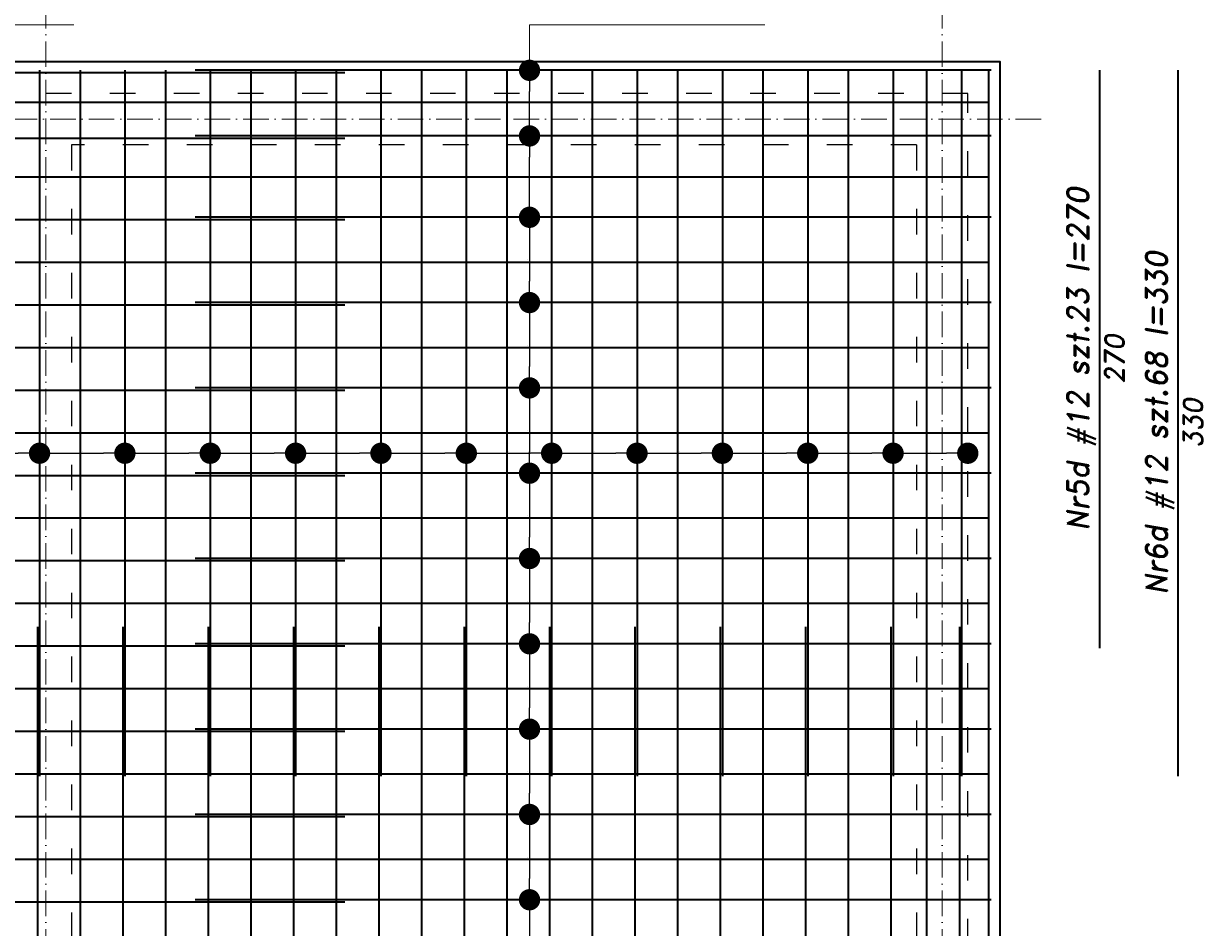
# Model space of a CAD drawing. Header units: millimetres. Extents: x 295948 to 312016, y 6878 to 18016.
# Tile 109 of 252: x 302230 to 302781, y 16485 to 16909. Entities that reach past the tile are written whole.
import ezdxf

# ---------------------------------------------------------------- set-up
doc = ezdxf.new("R2010")
doc.units = ezdxf.units.MM
doc.linetypes.add('ACAD_ISO03W100', pattern=[30, 12, -18])
doc.linetypes.add('ACAD_ISO10W100', pattern=[18, 12, -3, 0, -3])
for name, color, linetype, lineweight in [('konstrukcja', 3, 'Continuous', 35), ('konstrukcja wymiary', 1, 'Continuous', 13), ('opisy', 2, 'Continuous', 18), ('osie', 5, 'ACAD_ISO10W100', 13), ('zbrojenie płyty', 141, 'Continuous', 35)]:
    doc.layers.add(name, color=color, linetype=linetype, lineweight=lineweight)
doc.layers.add('przerywane', color=6, linetype='ACAD_ISO03W100')
doc.styles.add('KONSTRUKCJA', font='romand.shx', dxfattribs={"oblique": 10})
doc.styles.get("Standard").update_dxf_attribs({"font": 'romand.shx', "oblique": 10})
doc.dimstyles.new('150', dxfattribs={"dimtxt": 10, "dimasz": 7, "dimexe": 1.25, "dimexo": 0.625, "dimgap": 3, "dimtad": 1, "dimdec": 0, "dimrnd": 0.5, "dimtxsty": 'KONSTRUKCJA', "dimblk": 'ARCHTICK', "dimcen": 2.5, "dimadec": 0, "dimazin": 0, "dimtfac": 1, "dimtdec": 0, "dimtix": 1, "dimtmove": 0, "dimatfit": 3, "dimfxl": 4, "dimfxlon": 1, "dimarcsym": 0})
doc.dimstyles.new('kropki', dxfattribs={"dimtxt": 0.001, "dimasz": 10, "dimexe": 1.25, "dimexo": 0.625, "dimgap": 1, "dimtad": 1, "dimtxsty": 'Standard', "dimblk": 'DOT', "dimcen": 2.5, "dimadec": 0, "dimazin": 0, "dimtfac": 1, "dimtmove": 0, "dimatfit": 3, "dimfxl": 1, "dimfxlon": 1, "dimarcsym": 0})

# ---------------------------------------------------------------- blocks, each defined once
blk = doc.blocks.new('_ArchTick')
at = {"color": 0, "linetype": 'ByBlock', "lineweight": 13, "const_width": 0.15}
blk.add_lwpolyline([(-0.5, -0.5), (0.5, 0.5)], dxfattribs=at)
blk = doc.blocks.new('*D1812')
at = {"layer": 'Defpoints', "color": 0, "transparency": 16777216}
for p in [(302240.44, 16970.58), (302240.44, 16876.22), (302660.44, 16876.22)]:
    blk.add_point(p, dxfattribs=at)
at = {"layer": 'konstrukcja wymiary', "color": 0, "lineweight": -2, "transparency": 16777216}
for p, q in [((302240.44, 16966.58), (302240.44, 16971.83)), ((302660.44, 16966.58), (302660.44, 16971.83)), ((302660.44, 16970.58), (302240.44, 16970.58))]:
    blk.add_line(p, q, dxfattribs=at)
at = {"layer": 'konstrukcja wymiary', "color": 0, "lineweight": -2, "transparency": 16777216, "xscale": 7, "yscale": 7, "zscale": 7, "rotation": 180}
blk.add_blockref('_ArchTick', (302240.44, 16970.58), dxfattribs=at)
at = {"layer": 'konstrukcja wymiary', "color": 0, "lineweight": -2, "transparency": 16777216, "xscale": 7, "yscale": 7, "zscale": 7}
blk.add_blockref('_ArchTick', (302660.44, 16970.58), dxfattribs=at)
at = {"layer": 'konstrukcja wymiary', "color": 0, "transparency": 16777216, "insert": (302450.44, 16978.58), "char_height": 10, "attachment_point": 5, "style": 'KONSTRUKCJA'}
blk.add_mtext('420', dxfattribs=at)
blk = doc.blocks.new('*D1813')
at = {"layer": 'Defpoints', "color": 0, "transparency": 16777216}
for p in [(302040.44, 16970.58), (302040.44, 16876.22), (302240.44, 16876.22)]:
    blk.add_point(p, dxfattribs=at)
at = {"layer": 'konstrukcja wymiary', "color": 0, "lineweight": -2, "transparency": 16777216}
for p, q in [((302040.44, 16966.58), (302040.44, 16971.83)), ((302240.44, 16966.58), (302240.44, 16971.83)), ((302240.44, 16970.58), (302040.44, 16970.58))]:
    blk.add_line(p, q, dxfattribs=at)
at = {"layer": 'konstrukcja wymiary', "color": 0, "lineweight": -2, "transparency": 16777216, "xscale": 7, "yscale": 7, "zscale": 7, "rotation": 180}
blk.add_blockref('_ArchTick', (302040.44, 16970.58), dxfattribs=at)
at = {"layer": 'konstrukcja wymiary', "color": 0, "lineweight": -2, "transparency": 16777216, "xscale": 7, "yscale": 7, "zscale": 7}
blk.add_blockref('_ArchTick', (302240.44, 16970.58), dxfattribs=at)
at = {"layer": 'konstrukcja wymiary', "color": 0, "transparency": 16777216, "insert": (302140.44, 16978.58), "char_height": 10, "attachment_point": 5, "style": 'KONSTRUKCJA'}
blk.add_mtext('200', dxfattribs=at)
blk = doc.blocks.new('*D1818')
at = {"layer": 'Defpoints', "color": 0, "transparency": 16777216}
for p in [(302687.44, 17000.58), (300873.44, 16891.22), (302687.44, 16891.22)]:
    blk.add_point(p, dxfattribs=at)
at = {"layer": 'konstrukcja wymiary', "color": 0, "lineweight": -2, "transparency": 16777216}
for p, q in [((300873.44, 16996.58), (300873.44, 17001.83)), ((300873.44, 17000.58), (302687.44, 17000.58)), ((302687.44, 16996.58), (302687.44, 17001.83))]:
    blk.add_line(p, q, dxfattribs=at)
at = {"layer": 'konstrukcja wymiary', "color": 0, "lineweight": -2, "transparency": 16777216, "xscale": 7, "yscale": 7, "zscale": 7, "rotation": 180}
blk.add_blockref('_ArchTick', (300873.44, 17000.58), dxfattribs=at)
at = {"layer": 'konstrukcja wymiary', "color": 0, "lineweight": -2, "transparency": 16777216, "xscale": 7, "yscale": 7, "zscale": 7}
blk.add_blockref('_ArchTick', (302687.44, 17000.58), dxfattribs=at)
at = {"layer": 'konstrukcja wymiary', "color": 0, "transparency": 16777216, "insert": (301780.44, 17008.58), "char_height": 10, "attachment_point": 5, "style": 'KONSTRUKCJA'}
blk.add_mtext('1814', dxfattribs=at)
blk = doc.blocks.new('_Dot')
at = {"color": 0, "linetype": 'ByBlock', "lineweight": -2}
blk.add_line((-0.5, 0), (-1, 0), dxfattribs=at)
at = {"color": 0, "linetype": 'ByBlock', "const_width": 0.5}
blk.add_lwpolyline([(-0.25, 0, 1), (0.25, 0, 1)], format="xyb", close=True, dxfattribs=at)
blk = doc.blocks.new('*D1859')
at = {"layer": 'Defpoints', "color": 0, "transparency": 16777216}
for p in [(302456.44, 16818.24), (302456.44, 16778.24), (302467.07, 16778.24)]:
    blk.add_point(p, dxfattribs=at)
at = {"layer": 'konstrukcja wymiary', "color": 0, "lineweight": -2, "transparency": 16777216}
for p, q in [((302466.07, 16818.24), (302468.32, 16818.24)), ((302467.07, 16808.24), (302467.07, 16788.24)), ((302466.07, 16778.24), (302468.32, 16778.24))]:
    blk.add_line(p, q, dxfattribs=at)
at = {"layer": 'konstrukcja wymiary', "color": 0, "lineweight": -2, "transparency": 16777216, "xscale": 10, "yscale": 10, "zscale": 10}
for p, rotation in [((302467.07, 16818.24), 90), ((302467.07, 16778.24), 270)]:
    blk.add_blockref('_Dot', p, dxfattribs=dict(at, rotation=rotation))
at = {"layer": 'konstrukcja wymiary', "color": 0, "transparency": 16777216, "insert": (302466.07, 16798.24), "char_height": 0.001, "attachment_point": 5, "rotation": 90}
blk.add_mtext('40', dxfattribs=at)
blk = doc.blocks.new('*D1860')
at = {"layer": 'Defpoints', "color": 0, "transparency": 16777216}
for p in [(302456.44, 16778.24), (302456.44, 16738.24), (302467.07, 16738.24)]:
    blk.add_point(p, dxfattribs=at)
at = {"layer": 'konstrukcja wymiary', "color": 0, "lineweight": -2, "transparency": 16777216}
for p, q in [((302466.07, 16778.24), (302468.32, 16778.24)), ((302467.07, 16768.24), (302467.07, 16748.24)), ((302466.07, 16738.24), (302468.32, 16738.24))]:
    blk.add_line(p, q, dxfattribs=at)
at = {"layer": 'konstrukcja wymiary', "color": 0, "lineweight": -2, "transparency": 16777216, "xscale": 10, "yscale": 10, "zscale": 10}
for p, rotation in [((302467.07, 16778.24), 90), ((302467.07, 16738.24), 270)]:
    blk.add_blockref('_Dot', p, dxfattribs=dict(at, rotation=rotation))
at = {"layer": 'konstrukcja wymiary', "color": 0, "transparency": 16777216, "insert": (302466.07, 16758.24), "char_height": 0.001, "attachment_point": 5, "rotation": 90}
blk.add_mtext('40', dxfattribs=at)
blk = doc.blocks.new('*D1861')
at = {"layer": 'Defpoints', "color": 0, "transparency": 16777216}
for p in [(302456.44, 16738.24), (302456.44, 16698.24), (302467.07, 16698.24)]:
    blk.add_point(p, dxfattribs=at)
at = {"layer": 'konstrukcja wymiary', "color": 0, "lineweight": -2, "transparency": 16777216}
for p, q in [((302466.07, 16738.24), (302468.32, 16738.24)), ((302467.07, 16728.24), (302467.07, 16708.24)), ((302466.07, 16698.24), (302468.32, 16698.24))]:
    blk.add_line(p, q, dxfattribs=at)
at = {"layer": 'konstrukcja wymiary', "color": 0, "lineweight": -2, "transparency": 16777216, "xscale": 10, "yscale": 10, "zscale": 10}
for p, rotation in [((302467.07, 16738.24), 90), ((302467.07, 16698.24), 270)]:
    blk.add_blockref('_Dot', p, dxfattribs=dict(at, rotation=rotation))
at = {"layer": 'konstrukcja wymiary', "color": 0, "transparency": 16777216, "insert": (302466.07, 16718.24), "char_height": 0.001, "attachment_point": 5, "rotation": 90}
blk.add_mtext('40', dxfattribs=at)
blk = doc.blocks.new('*D1862')
at = {"layer": 'Defpoints', "color": 0, "transparency": 16777216}
for p in [(302456.44, 16698.24), (302456.44, 16658.24), (302467.07, 16658.24)]:
    blk.add_point(p, dxfattribs=at)
at = {"layer": 'konstrukcja wymiary', "color": 0, "lineweight": -2, "transparency": 16777216}
for p, q in [((302466.07, 16698.24), (302468.32, 16698.24)), ((302467.07, 16688.24), (302467.07, 16668.24)), ((302466.07, 16658.24), (302468.32, 16658.24))]:
    blk.add_line(p, q, dxfattribs=at)
at = {"layer": 'konstrukcja wymiary', "color": 0, "lineweight": -2, "transparency": 16777216, "xscale": 10, "yscale": 10, "zscale": 10}
for p, rotation in [((302467.07, 16698.24), 90), ((302467.07, 16658.24), 270)]:
    blk.add_blockref('_Dot', p, dxfattribs=dict(at, rotation=rotation))
at = {"layer": 'konstrukcja wymiary', "color": 0, "transparency": 16777216, "insert": (302466.07, 16678.24), "char_height": 0.001, "attachment_point": 5, "rotation": 90}
blk.add_mtext('40', dxfattribs=at)
blk = doc.blocks.new('*D1863')
at = {"layer": 'Defpoints', "color": 0, "transparency": 16777216}
for p in [(302456.44, 16658.24), (302456.44, 16618.24), (302467.07, 16618.24)]:
    blk.add_point(p, dxfattribs=at)
at = {"layer": 'konstrukcja wymiary', "color": 0, "lineweight": -2, "transparency": 16777216}
for p, q in [((302466.07, 16658.24), (302468.32, 16658.24)), ((302467.07, 16648.24), (302467.07, 16628.24)), ((302466.07, 16618.24), (302468.32, 16618.24))]:
    blk.add_line(p, q, dxfattribs=at)
at = {"layer": 'konstrukcja wymiary', "color": 0, "lineweight": -2, "transparency": 16777216, "xscale": 10, "yscale": 10, "zscale": 10}
for p, rotation in [((302467.07, 16658.24), 90), ((302467.07, 16618.24), 270)]:
    blk.add_blockref('_Dot', p, dxfattribs=dict(at, rotation=rotation))
at = {"layer": 'konstrukcja wymiary', "color": 0, "transparency": 16777216, "insert": (302466.07, 16638.24), "char_height": 0.001, "attachment_point": 5, "rotation": 90}
blk.add_mtext('40', dxfattribs=at)
blk = doc.blocks.new('*D1854')
at = {"layer": 'Defpoints', "color": 0, "transparency": 16777216}
for p in [(302456.44, 16618.24), (302456.44, 16578.24), (302467.07, 16578.24)]:
    blk.add_point(p, dxfattribs=at)
at = {"layer": 'konstrukcja wymiary', "color": 0, "lineweight": -2, "transparency": 16777216}
for p, q in [((302466.07, 16618.24), (302468.32, 16618.24)), ((302467.07, 16608.24), (302467.07, 16588.24)), ((302466.07, 16578.24), (302468.32, 16578.24))]:
    blk.add_line(p, q, dxfattribs=at)
at = {"layer": 'konstrukcja wymiary', "color": 0, "lineweight": -2, "transparency": 16777216, "xscale": 10, "yscale": 10, "zscale": 10}
for p, rotation in [((302467.07, 16618.24), 90), ((302467.07, 16578.24), 270)]:
    blk.add_blockref('_Dot', p, dxfattribs=dict(at, rotation=rotation))
at = {"layer": 'konstrukcja wymiary', "color": 0, "transparency": 16777216, "insert": (302466.07, 16598.24), "char_height": 0.001, "attachment_point": 5, "rotation": 90}
blk.add_mtext('40', dxfattribs=at)
blk = doc.blocks.new('*D1855')
at = {"layer": 'Defpoints', "color": 0, "transparency": 16777216}
for p in [(302456.44, 16578.24), (302456.44, 16538.24), (302467.07, 16538.24)]:
    blk.add_point(p, dxfattribs=at)
at = {"layer": 'konstrukcja wymiary', "color": 0, "lineweight": -2, "transparency": 16777216}
for p, q in [((302466.07, 16578.24), (302468.32, 16578.24)), ((302467.07, 16568.24), (302467.07, 16548.24)), ((302466.07, 16538.24), (302468.32, 16538.24))]:
    blk.add_line(p, q, dxfattribs=at)
at = {"layer": 'konstrukcja wymiary', "color": 0, "lineweight": -2, "transparency": 16777216, "xscale": 10, "yscale": 10, "zscale": 10}
for p, rotation in [((302467.07, 16578.24), 90), ((302467.07, 16538.24), 270)]:
    blk.add_blockref('_Dot', p, dxfattribs=dict(at, rotation=rotation))
at = {"layer": 'konstrukcja wymiary', "color": 0, "transparency": 16777216, "insert": (302466.07, 16558.24), "char_height": 0.001, "attachment_point": 5, "rotation": 90}
blk.add_mtext('40', dxfattribs=at)
blk = doc.blocks.new('*D1856')
at = {"layer": 'Defpoints', "color": 0, "transparency": 16777216}
for p in [(302456.44, 16538.24), (302456.44, 16498.24), (302467.07, 16498.24)]:
    blk.add_point(p, dxfattribs=at)
at = {"layer": 'konstrukcja wymiary', "color": 0, "lineweight": -2, "transparency": 16777216}
for p, q in [((302466.07, 16538.24), (302468.32, 16538.24)), ((302467.07, 16528.24), (302467.07, 16508.24)), ((302466.07, 16498.24), (302468.32, 16498.24))]:
    blk.add_line(p, q, dxfattribs=at)
at = {"layer": 'konstrukcja wymiary', "color": 0, "lineweight": -2, "transparency": 16777216, "xscale": 10, "yscale": 10, "zscale": 10}
for p, rotation in [((302467.07, 16538.24), 90), ((302467.07, 16498.24), 270)]:
    blk.add_blockref('_Dot', p, dxfattribs=dict(at, rotation=rotation))
at = {"layer": 'konstrukcja wymiary', "color": 0, "transparency": 16777216, "insert": (302466.07, 16518.24), "char_height": 0.001, "attachment_point": 5, "rotation": 90}
blk.add_mtext('40', dxfattribs=at)
blk = doc.blocks.new('*D1857')
at = {"layer": 'Defpoints', "color": 0, "transparency": 16777216}
for p in [(302456.44, 16498.24), (302456.44, 16458.24), (302467.07, 16458.24)]:
    blk.add_point(p, dxfattribs=at)
at = {"layer": 'konstrukcja wymiary', "color": 0, "lineweight": -2, "transparency": 16777216}
for p, q in [((302466.07, 16498.24), (302468.32, 16498.24)), ((302467.07, 16488.24), (302467.07, 16468.24)), ((302466.07, 16458.24), (302468.32, 16458.24))]:
    blk.add_line(p, q, dxfattribs=at)
at = {"layer": 'konstrukcja wymiary', "color": 0, "lineweight": -2, "transparency": 16777216, "xscale": 10, "yscale": 10, "zscale": 10}
for p, rotation in [((302467.07, 16498.24), 90), ((302467.07, 16458.24), 270)]:
    blk.add_blockref('_Dot', p, dxfattribs=dict(at, rotation=rotation))
at = {"layer": 'konstrukcja wymiary', "color": 0, "transparency": 16777216, "insert": (302466.07, 16478.24), "char_height": 0.001, "attachment_point": 5, "rotation": 90}
blk.add_mtext('40', dxfattribs=at)
blk = doc.blocks.new('*D1877')
at = {"layer": 'Defpoints', "color": 0, "transparency": 16777216}
for p in [(302456.44, 16856.38), (302467.07, 16856.38), (302456.44, 16818.24)]:
    blk.add_point(p, dxfattribs=at)
at = {"layer": 'konstrukcja wymiary', "color": 0, "lineweight": -2, "transparency": 16777216}
for p, q in [((302466.07, 16856.38), (302468.32, 16856.38)), ((302467.07, 16828.24), (302467.07, 16846.38)), ((302466.07, 16818.24), (302468.32, 16818.24))]:
    blk.add_line(p, q, dxfattribs=at)
at = {"layer": 'konstrukcja wymiary', "color": 0, "lineweight": -2, "transparency": 16777216, "xscale": 10, "yscale": 10, "zscale": 10}
for p, rotation in [((302467.07, 16856.38), 90), ((302467.07, 16818.24), 270)]:
    blk.add_blockref('_Dot', p, dxfattribs=dict(at, rotation=rotation))
at = {"layer": 'konstrukcja wymiary', "color": 0, "transparency": 16777216, "insert": (302466.07, 16837.31), "char_height": 0.001, "attachment_point": 5, "rotation": 90}
blk.add_mtext('38,13', dxfattribs=at)
blk = doc.blocks.new('*D1878')
at = {"layer": 'Defpoints', "color": 0, "transparency": 16777216}
for p in [(302456.44, 16887.14), (302467.07, 16887.14), (302456.44, 16856.38)]:
    blk.add_point(p, dxfattribs=at)
at = {"layer": 'konstrukcja wymiary', "color": 0, "lineweight": -2, "transparency": 16777216}
for p, q in [((302466.07, 16887.14), (302468.32, 16887.14)), ((302467.07, 16866.38), (302467.07, 16877.14)), ((302466.07, 16856.38), (302468.32, 16856.38))]:
    blk.add_line(p, q, dxfattribs=at)
at = {"layer": 'konstrukcja wymiary', "color": 0, "lineweight": -2, "transparency": 16777216, "xscale": 10, "yscale": 10, "zscale": 10}
for p, rotation in [((302467.07, 16887.14), 90), ((302467.07, 16856.38), 270)]:
    blk.add_blockref('_Dot', p, dxfattribs=dict(at, rotation=rotation))
at = {"layer": 'konstrukcja wymiary', "color": 0, "transparency": 16777216, "insert": (302466.07, 16871.76), "char_height": 0.001, "attachment_point": 5, "rotation": 90}
blk.add_mtext('30,77', dxfattribs=at)
blk = doc.blocks.new('*D1997')
at = {"layer": 'Defpoints', "color": 0, "transparency": 16777216}
for p in [(302237.44, 16707.6), (302197.44, 16697.24), (302237.44, 16697.24)]:
    blk.add_point(p, dxfattribs=at)
at = {"layer": 'konstrukcja wymiary', "color": 0, "lineweight": -2, "transparency": 16777216}
for p, q in [((302197.44, 16706.6), (302197.44, 16708.85)), ((302207.44, 16707.6), (302227.44, 16707.6)), ((302237.44, 16706.6), (302237.44, 16708.85))]:
    blk.add_line(p, q, dxfattribs=at)
at = {"layer": 'konstrukcja wymiary', "color": 0, "lineweight": -2, "transparency": 16777216, "xscale": 10, "yscale": 10, "zscale": 10, "rotation": 180}
blk.add_blockref('_Dot', (302197.44, 16707.6), dxfattribs=at)
at = {"layer": 'konstrukcja wymiary', "color": 0, "lineweight": -2, "transparency": 16777216, "xscale": 10, "yscale": 10, "zscale": 10}
blk.add_blockref('_Dot', (302237.44, 16707.6), dxfattribs=at)
at = {"layer": 'konstrukcja wymiary', "color": 0, "transparency": 16777216, "insert": (302217.44, 16708.61), "char_height": 0.001, "attachment_point": 5}
blk.add_mtext('40', dxfattribs=at)
blk = doc.blocks.new('*D1998')
at = {"layer": 'Defpoints', "color": 0, "transparency": 16777216}
for p in [(302277.44, 16707.6), (302237.44, 16697.24), (302277.44, 16697.24)]:
    blk.add_point(p, dxfattribs=at)
at = {"layer": 'konstrukcja wymiary', "color": 0, "lineweight": -2, "transparency": 16777216}
for p, q in [((302237.44, 16706.6), (302237.44, 16708.85)), ((302247.44, 16707.6), (302267.44, 16707.6)), ((302277.44, 16706.6), (302277.44, 16708.85))]:
    blk.add_line(p, q, dxfattribs=at)
at = {"layer": 'konstrukcja wymiary', "color": 0, "lineweight": -2, "transparency": 16777216, "xscale": 10, "yscale": 10, "zscale": 10, "rotation": 180}
blk.add_blockref('_Dot', (302237.44, 16707.6), dxfattribs=at)
at = {"layer": 'konstrukcja wymiary', "color": 0, "lineweight": -2, "transparency": 16777216, "xscale": 10, "yscale": 10, "zscale": 10}
blk.add_blockref('_Dot', (302277.44, 16707.6), dxfattribs=at)
at = {"layer": 'konstrukcja wymiary', "color": 0, "transparency": 16777216, "insert": (302257.44, 16708.61), "char_height": 0.001, "attachment_point": 5}
blk.add_mtext('40', dxfattribs=at)
blk = doc.blocks.new('*D1999')
at = {"layer": 'Defpoints', "color": 0, "transparency": 16777216}
for p in [(302317.44, 16707.6), (302277.44, 16697.24), (302317.44, 16697.24)]:
    blk.add_point(p, dxfattribs=at)
at = {"layer": 'konstrukcja wymiary', "color": 0, "lineweight": -2, "transparency": 16777216}
for p, q in [((302277.44, 16706.6), (302277.44, 16708.85)), ((302287.44, 16707.6), (302307.44, 16707.6)), ((302317.44, 16706.6), (302317.44, 16708.85))]:
    blk.add_line(p, q, dxfattribs=at)
at = {"layer": 'konstrukcja wymiary', "color": 0, "lineweight": -2, "transparency": 16777216, "xscale": 10, "yscale": 10, "zscale": 10, "rotation": 180}
blk.add_blockref('_Dot', (302277.44, 16707.6), dxfattribs=at)
at = {"layer": 'konstrukcja wymiary', "color": 0, "lineweight": -2, "transparency": 16777216, "xscale": 10, "yscale": 10, "zscale": 10}
blk.add_blockref('_Dot', (302317.44, 16707.6), dxfattribs=at)
at = {"layer": 'konstrukcja wymiary', "color": 0, "transparency": 16777216, "insert": (302297.44, 16708.61), "char_height": 0.001, "attachment_point": 5}
blk.add_mtext('40', dxfattribs=at)
blk = doc.blocks.new('*D2000')
at = {"layer": 'Defpoints', "color": 0, "transparency": 16777216}
for p in [(302357.44, 16707.6), (302317.44, 16697.24), (302357.44, 16697.24)]:
    blk.add_point(p, dxfattribs=at)
at = {"layer": 'konstrukcja wymiary', "color": 0, "lineweight": -2, "transparency": 16777216}
for p, q in [((302317.44, 16706.6), (302317.44, 16708.85)), ((302327.44, 16707.6), (302347.44, 16707.6)), ((302357.44, 16706.6), (302357.44, 16708.85))]:
    blk.add_line(p, q, dxfattribs=at)
at = {"layer": 'konstrukcja wymiary', "color": 0, "lineweight": -2, "transparency": 16777216, "xscale": 10, "yscale": 10, "zscale": 10, "rotation": 180}
blk.add_blockref('_Dot', (302317.44, 16707.6), dxfattribs=at)
at = {"layer": 'konstrukcja wymiary', "color": 0, "lineweight": -2, "transparency": 16777216, "xscale": 10, "yscale": 10, "zscale": 10}
blk.add_blockref('_Dot', (302357.44, 16707.6), dxfattribs=at)
at = {"layer": 'konstrukcja wymiary', "color": 0, "transparency": 16777216, "insert": (302337.44, 16708.61), "char_height": 0.001, "attachment_point": 5}
blk.add_mtext('40', dxfattribs=at)
blk = doc.blocks.new('*D2001')
at = {"layer": 'Defpoints', "color": 0, "transparency": 16777216}
for p in [(302397.44, 16707.6), (302357.44, 16697.24), (302397.44, 16698.24)]:
    blk.add_point(p, dxfattribs=at)
at = {"layer": 'konstrukcja wymiary', "color": 0, "lineweight": -2, "transparency": 16777216}
for p, q in [((302357.44, 16706.6), (302357.44, 16708.85)), ((302367.44, 16707.6), (302387.44, 16707.6)), ((302397.44, 16706.6), (302397.44, 16708.85))]:
    blk.add_line(p, q, dxfattribs=at)
at = {"layer": 'konstrukcja wymiary', "color": 0, "lineweight": -2, "transparency": 16777216, "xscale": 10, "yscale": 10, "zscale": 10, "rotation": 180}
blk.add_blockref('_Dot', (302357.44, 16707.6), dxfattribs=at)
at = {"layer": 'konstrukcja wymiary', "color": 0, "lineweight": -2, "transparency": 16777216, "xscale": 10, "yscale": 10, "zscale": 10}
blk.add_blockref('_Dot', (302397.44, 16707.6), dxfattribs=at)
at = {"layer": 'konstrukcja wymiary', "color": 0, "transparency": 16777216, "insert": (302377.44, 16708.61), "char_height": 0.001, "attachment_point": 5}
blk.add_mtext('40', dxfattribs=at)
blk = doc.blocks.new('*D2002')
at = {"layer": 'Defpoints', "color": 0, "transparency": 16777216}
for p in [(302437.44, 16707.6), (302397.44, 16698.24), (302437.44, 16698.24)]:
    blk.add_point(p, dxfattribs=at)
at = {"layer": 'konstrukcja wymiary', "color": 0, "lineweight": -2, "transparency": 16777216}
for p, q in [((302397.44, 16706.6), (302397.44, 16708.85)), ((302407.44, 16707.6), (302427.44, 16707.6)), ((302437.44, 16706.6), (302437.44, 16708.85))]:
    blk.add_line(p, q, dxfattribs=at)
at = {"layer": 'konstrukcja wymiary', "color": 0, "lineweight": -2, "transparency": 16777216, "xscale": 10, "yscale": 10, "zscale": 10, "rotation": 180}
blk.add_blockref('_Dot', (302397.44, 16707.6), dxfattribs=at)
at = {"layer": 'konstrukcja wymiary', "color": 0, "lineweight": -2, "transparency": 16777216, "xscale": 10, "yscale": 10, "zscale": 10}
blk.add_blockref('_Dot', (302437.44, 16707.6), dxfattribs=at)
at = {"layer": 'konstrukcja wymiary', "color": 0, "transparency": 16777216, "insert": (302417.44, 16708.61), "char_height": 0.001, "attachment_point": 5}
blk.add_mtext('40', dxfattribs=at)
blk = doc.blocks.new('*D2003')
at = {"layer": 'Defpoints', "color": 0, "transparency": 16777216}
for p in [(302477.44, 16707.6), (302437.44, 16698.24), (302477.44, 16698.24)]:
    blk.add_point(p, dxfattribs=at)
at = {"layer": 'konstrukcja wymiary', "color": 0, "lineweight": -2, "transparency": 16777216}
for p, q in [((302437.44, 16706.6), (302437.44, 16708.85)), ((302447.44, 16707.6), (302467.44, 16707.6)), ((302477.44, 16706.6), (302477.44, 16708.85))]:
    blk.add_line(p, q, dxfattribs=at)
at = {"layer": 'konstrukcja wymiary', "color": 0, "lineweight": -2, "transparency": 16777216, "xscale": 10, "yscale": 10, "zscale": 10, "rotation": 180}
blk.add_blockref('_Dot', (302437.44, 16707.6), dxfattribs=at)
at = {"layer": 'konstrukcja wymiary', "color": 0, "lineweight": -2, "transparency": 16777216, "xscale": 10, "yscale": 10, "zscale": 10}
blk.add_blockref('_Dot', (302477.44, 16707.6), dxfattribs=at)
at = {"layer": 'konstrukcja wymiary', "color": 0, "transparency": 16777216, "insert": (302457.44, 16708.61), "char_height": 0.001, "attachment_point": 5}
blk.add_mtext('40', dxfattribs=at)
blk = doc.blocks.new('*D2004')
at = {"layer": 'Defpoints', "color": 0, "transparency": 16777216}
for p in [(302517.44, 16707.6), (302477.44, 16698.24), (302517.44, 16698.24)]:
    blk.add_point(p, dxfattribs=at)
at = {"layer": 'konstrukcja wymiary', "color": 0, "lineweight": -2, "transparency": 16777216}
for p, q in [((302477.44, 16706.6), (302477.44, 16708.85)), ((302487.44, 16707.6), (302507.44, 16707.6)), ((302517.44, 16706.6), (302517.44, 16708.85))]:
    blk.add_line(p, q, dxfattribs=at)
at = {"layer": 'konstrukcja wymiary', "color": 0, "lineweight": -2, "transparency": 16777216, "xscale": 10, "yscale": 10, "zscale": 10, "rotation": 180}
blk.add_blockref('_Dot', (302477.44, 16707.6), dxfattribs=at)
at = {"layer": 'konstrukcja wymiary', "color": 0, "lineweight": -2, "transparency": 16777216, "xscale": 10, "yscale": 10, "zscale": 10}
blk.add_blockref('_Dot', (302517.44, 16707.6), dxfattribs=at)
at = {"layer": 'konstrukcja wymiary', "color": 0, "transparency": 16777216, "insert": (302497.44, 16708.61), "char_height": 0.001, "attachment_point": 5}
blk.add_mtext('40', dxfattribs=at)
blk = doc.blocks.new('*D2005')
at = {"layer": 'Defpoints', "color": 0, "transparency": 16777216}
for p in [(302557.44, 16707.6), (302517.44, 16698.24), (302557.44, 16698.24)]:
    blk.add_point(p, dxfattribs=at)
at = {"layer": 'konstrukcja wymiary', "color": 0, "lineweight": -2, "transparency": 16777216}
for p, q in [((302517.44, 16706.6), (302517.44, 16708.85)), ((302527.44, 16707.6), (302547.44, 16707.6)), ((302557.44, 16706.6), (302557.44, 16708.85))]:
    blk.add_line(p, q, dxfattribs=at)
at = {"layer": 'konstrukcja wymiary', "color": 0, "lineweight": -2, "transparency": 16777216, "xscale": 10, "yscale": 10, "zscale": 10, "rotation": 180}
blk.add_blockref('_Dot', (302517.44, 16707.6), dxfattribs=at)
at = {"layer": 'konstrukcja wymiary', "color": 0, "lineweight": -2, "transparency": 16777216, "xscale": 10, "yscale": 10, "zscale": 10}
blk.add_blockref('_Dot', (302557.44, 16707.6), dxfattribs=at)
at = {"layer": 'konstrukcja wymiary', "color": 0, "transparency": 16777216, "insert": (302537.44, 16708.61), "char_height": 0.001, "attachment_point": 5}
blk.add_mtext('40', dxfattribs=at)
blk = doc.blocks.new('*D2006')
at = {"layer": 'Defpoints', "color": 0, "transparency": 16777216}
for p in [(302597.44, 16707.6), (302557.44, 16698.24), (302597.44, 16698.24)]:
    blk.add_point(p, dxfattribs=at)
at = {"layer": 'konstrukcja wymiary', "color": 0, "lineweight": -2, "transparency": 16777216}
for p, q in [((302557.44, 16706.6), (302557.44, 16708.85)), ((302567.44, 16707.6), (302587.44, 16707.6)), ((302597.44, 16706.6), (302597.44, 16708.85))]:
    blk.add_line(p, q, dxfattribs=at)
at = {"layer": 'konstrukcja wymiary', "color": 0, "lineweight": -2, "transparency": 16777216, "xscale": 10, "yscale": 10, "zscale": 10, "rotation": 180}
blk.add_blockref('_Dot', (302557.44, 16707.6), dxfattribs=at)
at = {"layer": 'konstrukcja wymiary', "color": 0, "lineweight": -2, "transparency": 16777216, "xscale": 10, "yscale": 10, "zscale": 10}
blk.add_blockref('_Dot', (302597.44, 16707.6), dxfattribs=at)
at = {"layer": 'konstrukcja wymiary', "color": 0, "transparency": 16777216, "insert": (302577.44, 16708.61), "char_height": 0.001, "attachment_point": 5}
blk.add_mtext('40', dxfattribs=at)
blk = doc.blocks.new('*D2007')
at = {"layer": 'Defpoints', "color": 0, "transparency": 16777216}
for p in [(302637.44, 16707.6), (302597.44, 16698.24), (302637.44, 16698.24)]:
    blk.add_point(p, dxfattribs=at)
at = {"layer": 'konstrukcja wymiary', "color": 0, "lineweight": -2, "transparency": 16777216}
for p, q in [((302597.44, 16706.6), (302597.44, 16708.85)), ((302607.44, 16707.6), (302627.44, 16707.6)), ((302637.44, 16706.6), (302637.44, 16708.85))]:
    blk.add_line(p, q, dxfattribs=at)
at = {"layer": 'konstrukcja wymiary', "color": 0, "lineweight": -2, "transparency": 16777216, "xscale": 10, "yscale": 10, "zscale": 10, "rotation": 180}
blk.add_blockref('_Dot', (302597.44, 16707.6), dxfattribs=at)
at = {"layer": 'konstrukcja wymiary', "color": 0, "lineweight": -2, "transparency": 16777216, "xscale": 10, "yscale": 10, "zscale": 10}
blk.add_blockref('_Dot', (302637.44, 16707.6), dxfattribs=at)
at = {"layer": 'konstrukcja wymiary', "color": 0, "transparency": 16777216, "insert": (302617.44, 16708.61), "char_height": 0.001, "attachment_point": 5}
blk.add_mtext('40', dxfattribs=at)
blk = doc.blocks.new('*D2008')
at = {"layer": 'Defpoints', "color": 0, "transparency": 16777216}
for p in [(302672.44, 16707.6), (302637.44, 16698.24), (302672.44, 16698.24)]:
    blk.add_point(p, dxfattribs=at)
at = {"layer": 'konstrukcja wymiary', "color": 0, "lineweight": -2, "transparency": 16777216}
for p, q in [((302637.44, 16706.6), (302637.44, 16708.85)), ((302647.44, 16707.6), (302662.44, 16707.6)), ((302672.44, 16706.6), (302672.44, 16708.85))]:
    blk.add_line(p, q, dxfattribs=at)
at = {"layer": 'konstrukcja wymiary', "color": 0, "lineweight": -2, "transparency": 16777216, "xscale": 10, "yscale": 10, "zscale": 10, "rotation": 180}
blk.add_blockref('_Dot', (302637.44, 16707.6), dxfattribs=at)
at = {"layer": 'konstrukcja wymiary', "color": 0, "lineweight": -2, "transparency": 16777216, "xscale": 10, "yscale": 10, "zscale": 10}
blk.add_blockref('_Dot', (302672.44, 16707.6), dxfattribs=at)
at = {"layer": 'konstrukcja wymiary', "color": 0, "transparency": 16777216, "insert": (302654.94, 16708.61), "char_height": 0.001, "attachment_point": 5}
blk.add_mtext('35', dxfattribs=at)

msp = doc.modelspace()

# ---------------------------------------------------------------- linework, layer by layer
at = {"layer": 'konstrukcja'}
msp.add_lwpolyline([(301547.44, 15622.224), (300873.44, 15622.224), (300873.44, 16891.224), (302687.44, 16891.224), (302687.44, 15622.224), (302013.44, 15622.224)], dxfattribs=at)
at = {"layer": 'konstrukcja wymiary'}
for p, q in [((302253.486, 16908.437), (302109.095, 16908.437)), ((302467.071, 16842.948), (302467.071, 16908.437)), ((302577.403, 16908.437), (302467.071, 16908.437))]:
    msp.add_line(p, q, dxfattribs=at)
at = {"layer": 'osie'}
for p, q in [((302240.44, 17045.509), (302240.44, 15571.332)), ((302660.44, 17045.509), (302660.44, 15571.332)), ((300685.771, 16864.224), (302708.51, 16864.224))]:
    msp.add_line(p, q, dxfattribs=at)
at = {"layer": 'przerywane'}
for p, q in [((302672.44, 16876.224), (300888.44, 16876.224)), ((302672.44, 15637.224), (302672.44, 16876.224)), ((302648.44, 16852.224), (302252.44, 16852.224)), ((302252.44, 16852.224), (302252.44, 16296.224)), ((302648.44, 16852.224), (302648.44, 16296.224))]:
    msp.add_line(p, q, dxfattribs=at)
at = {"layer": 'zbrojenie płyty'}
for p, q in [((301180.44, 16886.143), (302380.44, 16886.143)), ((302237.44, 16887.224), (302237.44, 16556.224)), ((302256.44, 16887.224), (302256.44, 15887.224)), ((302277.44, 16887.224), (302277.44, 16556.224)), ((302296.44, 16887.224), (302296.44, 15887.224)), ((302683.44, 16887.143), (302310.44, 16887.143)), ((302317.44, 16887.224), (302317.44, 16556.224)), ((302336.44, 16887.224), (302336.44, 15887.224)), ((302357.44, 16887.224), (302357.44, 16556.224)), ((302376.44, 16887.224), (302376.44, 15887.224)), ((302397.44, 16887.224), (302397.44, 16556.224)), ((302416.44, 16887.224), (302416.44, 15887.224)), ((302437.44, 16887.224), (302437.44, 16556.224)), ((302456.44, 16887.224), (302456.44, 15887.224)), ((302477.44, 16887.224), (302477.44, 16556.224)), ((302496.44, 16887.224), (302496.44, 15887.224)), ((302517.44, 16887.224), (302517.44, 16556.224)), ((302536.44, 16887.224), (302536.44, 15887.224)), ((302557.44, 16887.224), (302557.44, 16556.224)), ((302576.44, 16887.224), (302576.44, 15887.224)), ((302597.44, 16887.224), (302597.44, 16556.224)), ((302616.44, 16887.224), (302616.44, 15887.224)), ((302637.44, 16887.224), (302637.44, 16556.224)), ((302653.132, 16887.224), (302653.132, 15887.224)), ((302669.517, 16887.224), (302669.517, 16556.224)), ((302682.132, 16887.224), (302682.132, 15887.224)), ((302734.134, 16887.224), (302734.134, 16616.224)), ((302770.885, 16887.224), (302770.885, 16556.224)), ((301482.132, 16872.243), (302682.132, 16872.243)), ((302683.44, 16856.377), (302310.44, 16856.377)), ((301180.44, 16855.377), (302380.44, 16855.377)), ((301482.132, 16837.243), (302682.132, 16837.243)), ((301180.44, 16817.243), (302380.44, 16817.243)), ((302683.44, 16818.243), (302310.44, 16818.243)), ((301482.132, 16797.243), (302682.132, 16797.243)), ((302683.44, 16778.243), (302310.44, 16778.243)), ((301180.44, 16777.243), (302380.44, 16777.243)), ((301482.132, 16757.243), (302682.132, 16757.243)), ((301180.44, 16737.243), (302380.44, 16737.243)), ((302683.44, 16738.243), (302310.44, 16738.243)), ((301482.132, 16717.243), (302682.132, 16717.243)), ((301180.44, 16697.243), (302380.44, 16697.243)), ((302683.44, 16698.243), (302310.44, 16698.243)), ((301482.132, 16677.243), (302682.132, 16677.243)), ((301180.44, 16657.243), (302380.44, 16657.243)), ((302683.44, 16658.243), (302310.44, 16658.243)), ((301482.132, 16637.243), (302682.132, 16637.243)), ((302236.44, 16626.224), (302236.44, 15626.224)), ((302276.44, 16626.224), (302276.44, 15626.224)), ((302316.44, 16626.224), (302316.44, 15626.224)), ((302356.44, 16626.224), (302356.44, 15626.224)), ((302396.44, 16626.224), (302396.44, 15626.224)), ((302436.44, 16626.224), (302436.44, 15626.224)), ((302476.44, 16626.224), (302476.44, 15626.224)), ((302516.44, 16626.224), (302516.44, 15626.224)), ((302556.44, 16626.224), (302556.44, 15626.224)), ((302596.44, 16626.224), (302596.44, 15626.224)), ((302636.44, 16626.224), (302636.44, 15626.224)), ((302668.517, 16626.224), (302668.517, 15626.224)), ((302683.44, 16618.243), (302310.44, 16618.243)), ((301180.44, 16617.243), (302380.44, 16617.243)), ((301482.132, 16597.243), (302682.132, 16597.243)), ((301180.44, 16577.243), (302380.44, 16577.243)), ((302683.44, 16578.243), (302310.44, 16578.243)), ((301482.132, 16557.243), (302682.132, 16557.243)), ((301180.44, 16537.243), (302380.44, 16537.243)), ((302683.44, 16538.243), (302310.44, 16538.243)), ((301482.132, 16517.243), (302682.132, 16517.243)), ((301180.44, 16497.243), (302380.44, 16497.243)), ((302683.44, 16498.243), (302310.44, 16498.243))]:
    msp.add_line(p, q, dxfattribs=at)

# ---------------------------------------------------------------- texts
at = {"layer": 'opisy', "width": 253.11941, "attachment_point": 5, "rotation": 90}
for s, insert, char_height in [('Nr5d #12 szt.23 l=270', (302725.732, 16751.724), 9.99999), ('Nr6d #12 szt.68 l=330', (302762.484, 16721.724), 9.99999), ('270', (302741.246, 16751.724), 9), ('330', (302777.998, 16721.724), 9)]:
    msp.add_mtext(s, dxfattribs=dict(at, insert=insert, char_height=char_height))

# ---------------------------------------------------------------- dimensions: what is measured, and where the dimension line sits
at = {"layer": 'konstrukcja wymiary'}
for base, p1, p2, dimstyle, picture, middle in [((302687.44, 17000.584), (300873.44, 16891.224), (302687.44, 16891.224), '150', '*D1818', (301780.44, 17008.584)), ((302040.44, 16970.584), (302240.44, 16876.224), (302040.44, 16876.224), '150', '*D1813', (302140.44, 16978.584)), ((302237.44, 16707.605), (302197.44, 16697.243), (302237.44, 16697.243), 'kropki', '*D1997', (302217.44, 16708.605)), ((302277.44, 16707.605), (302237.44, 16697.243), (302277.44, 16697.243), 'kropki', '*D1998', (302257.44, 16708.605)), ((302317.44, 16707.605), (302277.44, 16697.243), (302317.44, 16697.243), 'kropki', '*D1999', (302297.44, 16708.605)), ((302357.44, 16707.605), (302317.44, 16697.243), (302357.44, 16697.243), 'kropki', '*D2000', (302337.44, 16708.605)), ((302397.44, 16707.605), (302357.44, 16697.243), (302397.44, 16698.243), 'kropki', '*D2001', (302377.44, 16708.605)), ((302437.44, 16707.605), (302397.44, 16698.243), (302437.44, 16698.243), 'kropki', '*D2002', (302417.44, 16708.605)), ((302477.44, 16707.605), (302437.44, 16698.243), (302477.44, 16698.243), 'kropki', '*D2003', (302457.44, 16708.605)), ((302517.44, 16707.605), (302477.44, 16698.243), (302517.44, 16698.243), 'kropki', '*D2004', (302497.44, 16708.605)), ((302557.44, 16707.605), (302517.44, 16698.243), (302557.44, 16698.243), 'kropki', '*D2005', (302537.44, 16708.605)), ((302597.44, 16707.605), (302557.44, 16698.243), (302597.44, 16698.243), 'kropki', '*D2006', (302577.44, 16708.605)), ((302637.44, 16707.605), (302597.44, 16698.243), (302637.44, 16698.243), 'kropki', '*D2007', (302617.44, 16708.605)), ((302672.44, 16707.605), (302637.44, 16698.243), (302672.44, 16698.243), 'kropki', '*D2008', (302654.94, 16708.605))]:
    dim = msp.add_linear_dim(base=base, p1=p1, p2=p2, dimstyle=dimstyle, override={"dimtmove": 1}, dxfattribs=at)
    dim.commit()
    dim.dimension.update_dxf_attribs({"geometry": picture, "text_midpoint": middle})
dim = msp.add_linear_dim(base=(302240.44, 16970.584), p1=(302660.44, 16876.224), p2=(302240.44, 16876.224), dimstyle='150', dxfattribs=at)
dim.commit()
dim.dimension.update_dxf_attribs({"geometry": '*D1812', "text_midpoint": (302450.44, 16978.584)})
for base, p1, p2, picture, middle in [((302467.071, 16887.143), (302456.44, 16856.377), (302456.44, 16887.143), '*D1878', (302466.07, 16871.76)), ((302467.071, 16856.377), (302456.44, 16818.243), (302456.44, 16856.377), '*D1877', (302466.07, 16837.31)), ((302467.071, 16778.243), (302456.44, 16818.243), (302456.44, 16778.243), '*D1859', (302466.07, 16798.243)), ((302467.071, 16738.243), (302456.44, 16778.243), (302456.44, 16738.243), '*D1860', (302466.07, 16758.243)), ((302467.071, 16698.243), (302456.44, 16738.243), (302456.44, 16698.243), '*D1861', (302466.07, 16718.243)), ((302467.071, 16658.243), (302456.44, 16698.243), (302456.44, 16658.243), '*D1862', (302466.07, 16678.243)), ((302467.071, 16618.243), (302456.44, 16658.243), (302456.44, 16618.243), '*D1863', (302466.07, 16638.243)), ((302467.071, 16578.243), (302456.44, 16618.243), (302456.44, 16578.243), '*D1854', (302466.07, 16598.243)), ((302467.071, 16538.243), (302456.44, 16578.243), (302456.44, 16538.243), '*D1855', (302466.07, 16558.243)), ((302467.071, 16498.243), (302456.44, 16538.243), (302456.44, 16498.243), '*D1856', (302466.07, 16518.243)), ((302467.071, 16458.243), (302456.44, 16498.243), (302456.44, 16458.243), '*D1857', (302466.07, 16478.243))]:
    dim = msp.add_linear_dim(base=base, p1=p1, p2=p2, angle=90, dimstyle='kropki', override={"dimtmove": 1}, dxfattribs=at)
    dim.commit()
    dim.dimension.update_dxf_attribs({"geometry": picture, "text_midpoint": middle})

doc.saveas('drawing.dxf')
